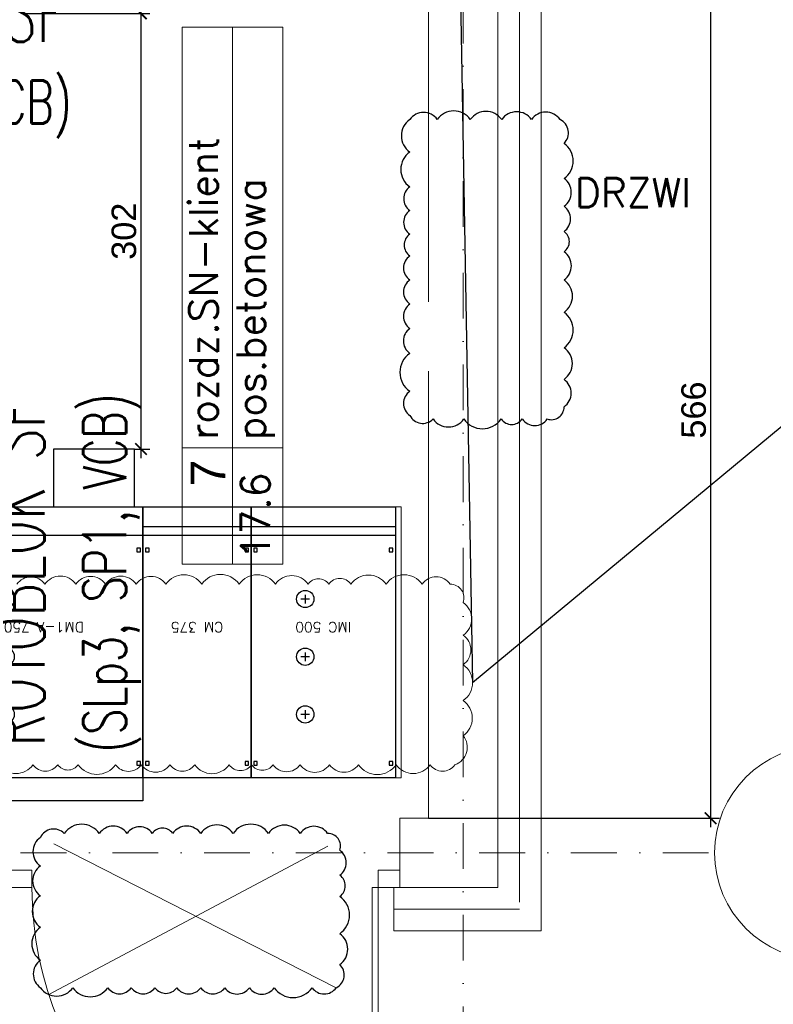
# Model space of a CAD drawing. Header units: centimetres. Extents: x -65174 to -19259, y -5437 to 35487.
# Tile 3 of 7: x -63743 to -63220, y 33384 to 34066. Entities that reach past the tile are written whole.
import ezdxf
from ezdxf import colors
from ezdxf.entities.mleader import LeaderData, LeaderLine
from ezdxf.enums import TextEntityAlignment as Align
from ezdxf.math import Vec2, Vec3

# ---------------------------------------------------------------- set-up
doc = ezdxf.new("R2010")
doc.units = ezdxf.units.CM
doc.header["$PDMODE"] = 35
doc.header["$PDSIZE"] = 0.1
doc.linetypes.add('DASHDOT', pattern=[25.4, 12.7, -6.35, 0, -6.35])
for name, color, linetype, lineweight in [('1A_Drzwi', 252, 'Continuous', 13), ('1A_Osie', 252, 'DASHDOT', 13), ('1A_Osie_opis', 252, 'Continuous', 13), ('1A_Wełna', 252, 'Continuous', 13), ('1A_Ściany_05', 252, 'Continuous', 13), ('1A_Ściany_40', 252, 'Continuous', 13), ('2DE_OBJ_SCHNEIDER-DEVICES', 7, 'Continuous', 25), ('___E_ST_urządzenia', 5, 'Continuous', 25), ('___x.Wymiarowanie', 90, 'Continuous', 13), ('AK_opis pomieszczeń', 7, 'Continuous', 13)]:
    doc.layers.add(name, color=color, linetype=linetype, lineweight=lineweight)
doc.layers.add('ELTECH_ST_urządzenia', color=5, linetype='Continuous')
doc.layers.add('MV_top_view', color=7, linetype='Continuous')
doc.styles.add('Arial', font='arial.ttf')
doc.styles.add('RomanS', font='romans.shx')
doc.styles.add('Schneider', font='romans.shx')
doc.styles.add('SIMPLEX', font='simplex.shx', dxfattribs={"width": 0.8, "height": 2})
doc.dimstyles.new('AEC Dimension - High Detail', dxfattribs={"dimtxt": 15, "dimasz": 0.08, "dimexe": 6.25, "dimexo": 0, "dimgap": 5, "dimtad": 1, "dimdec": 4, "dimrnd": 0.5, "dimzin": 12, "dimdsep": 46, "dimtxsty": 'RomanS', "dimblk": 'ARCHTICK', "dimcen": 0.125, "dimdle": 6.25, "dimazin": 0, "dimtfac": 1, "dimtdec": 4, "dimtix": 1, "dimtofl": 0, "dimtmove": 2, "dimatfit": 3, "dimldrblk": 'DOT', "dimfxl": 6.25, "dimtolj": 1, "dimtzin": 0, "dimarcsym": 0})

# ---------------------------------------------------------------- blocks, each defined once
blk = doc.blocks.new('A$C085B6FBB')
at = {"layer": '1A_Drzwi'}
for points in [[(-127.5, 144), (-125.5, 144), (-125.5, 24), (-127.5, 24)], [(-135, 24), (-127.5, 24), (-127.5, 18), (-135, 18)], [(-7.5, 24), (0, 24), (0, 18), (-7.5, 18)]]:
    blk.add_lwpolyline(points, close=True, dxfattribs=at)
blk.add_arc((-127.5, 24), 120, 0, 90, dxfattribs=at)
blk = doc.blocks.new('Rotoblok_SF')
at = {"layer": '___E_ST_urządzenia'}
for p, q in [((-95, 25), (0, 25)), ((0, -25), (-95, -25))]:
    blk.add_line(p, q, dxfattribs=at)
blk.add_lwpolyline([(-95, 75), (0, 75), (0, -75), (-95, -75)], close=True, dxfattribs=at)
at = {"layer": 'ELTECH_ST_urządzenia', "color": 1, "style": 'SIMPLEX'}
for s, height, width, p in [('ROTOBLOK SF', 20, 0.65, (22.89, 0)), ('(SLp3, SP1, VCB)', 15, 0.7, (53.7, 0))]:
    blk.add_text(s, height=height, rotation=90, dxfattribs=dict(at, width=width)).set_placement(p, align=Align.MIDDLE_CENTER)
blk = doc.blocks.new('_ArchTick')
at = {"color": 0, "linetype": 'ByBlock', "const_width": 15}
blk.add_lwpolyline([(-50, -50), (50, 50)], dxfattribs=at)
blk = doc.blocks.new('*D318')
at = {"layer": '___x.Wymiarowanie', "color": 0, "lineweight": -2, "ltscale": 5, "transparency": 16777216}
for p, q in [((-63263.89, 34085.01), (-63263.89, 33506.51)), ((-63459.46, 34078.76), (-63257.64, 34078.76)), ((-63459.46, 33512.76), (-63257.64, 33512.76))]:
    blk.add_line(p, q, dxfattribs=at)
at = {"layer": 'DEFPOINTS', "color": 0, "ltscale": 5, "transparency": 16777216}
for p in [(-63459.46, 34078.76), (-63459.46, 33512.76), (-63263.89, 33512.76)]:
    blk.add_point(p, dxfattribs=at)
at = {"layer": '___x.Wymiarowanie', "color": 0, "lineweight": -2, "ltscale": 5, "transparency": 16777216, "xscale": 0.08, "yscale": 0.08, "zscale": 0.08}
for p, rotation in [((-63263.89, 34078.76), 90), ((-63263.89, 33512.76), 270)]:
    blk.add_blockref('_ArchTick', p, dxfattribs=dict(at, rotation=rotation))
at = {"layer": '___x.Wymiarowanie', "color": 0, "ltscale": 5, "transparency": 16777216, "insert": (-63275.57, 33795.76), "char_height": 17, "attachment_point": 5, "rotation": 90, "style": 'Arial'}
blk.add_mtext('\\A1;566', dxfattribs=at)
blk = doc.blocks.new('_Dot')
at = {"color": 0, "linetype": 'ByBlock', "lineweight": -2}
blk.add_line((-0.5, 0), (-1, 0), dxfattribs=at)
at = {"color": 0, "linetype": 'ByBlock', "const_width": 0.5}
blk.add_lwpolyline([(-0.25, 0, 1), (0.25, 0, 1)], format="xyb", close=True, dxfattribs=at)
blk = doc.blocks.new('*D341')
at = {"layer": '___x.Wymiarowanie', "color": 0, "lineweight": -2, "ltscale": 5, "transparency": 16777216}
for p, q in [((-63658.92, 34077.01), (-63658.92, 33762.51)), ((-63740.46, 34070.76), (-63652.67, 34070.76)), ((-63663.46, 33768.76), (-63652.67, 33768.76))]:
    blk.add_line(p, q, dxfattribs=at)
at = {"layer": 'DEFPOINTS', "color": 0, "ltscale": 5, "transparency": 16777216}
for p in [(-63740.46, 34070.76), (-63663.46, 33768.76), (-63658.92, 33768.76)]:
    blk.add_point(p, dxfattribs=at)
at = {"layer": '___x.Wymiarowanie', "color": 0, "lineweight": -2, "ltscale": 5, "transparency": 16777216, "xscale": 0.08, "yscale": 0.08, "zscale": 0.08}
for p, rotation in [((-63658.92, 34070.76), 90), ((-63658.92, 33768.76), 270)]:
    blk.add_blockref('_ArchTick', p, dxfattribs=dict(at, rotation=rotation))
at = {"layer": '___x.Wymiarowanie', "color": 0, "ltscale": 5, "transparency": 16777216, "insert": (-63670.61, 33919.76), "char_height": 17, "attachment_point": 5, "rotation": 90, "style": 'Arial'}
blk.add_mtext('\\A1;302', dxfattribs=at)
blk = doc.blocks.new('2d_imc500_cok_se99_f08a4kw')
at = {"layer": 'MV_top_view', "color": 0, "linetype": 'ByBlock', "lineweight": 30}
blk.add_line((0, -796.15), (500, -796.15), dxfattribs=at)
at = {"layer": 'MV_top_view', "color": 253, "lineweight": 30}
blk.add_line((0, -826.15), (500, -826.15), dxfattribs=at)
at = {"layer": 'MV_top_view', "color": 0, "linetype": 'Continuous', "lineweight": 30, "ltscale": 160}
blk.add_lwpolyline([(0, 43.85), (500, 43.85), (500, -896.15), (0, -896.15)], close=True, dxfattribs=at)
at = {"layer": 'MV_top_view', "color": 253, "lineweight": 30}
for points in [[(21.15, 0), (8.85, 0), (8.85, -12.3), (21.15, -12.3)], [(491.15, 0), (478.85, 0), (478.85, -12.3), (491.15, -12.3)], [(21.15, -740), (8.85, -740), (8.85, -752.3), (21.15, -752.3)], [(491.15, -740), (478.85, -740), (478.85, -752.3), (491.15, -752.3)]]:
    blk.add_lwpolyline(points, close=True, dxfattribs=at)
at = {"layer": 'MV_top_view', "color": 253, "linetype": 'Continuous', "lineweight": 30, "ltscale": 10}
for points in [[(312.5, -191.15), (312.5, -161.15)], [(297.5, -176.15), (327.5, -176.15)], [(312.5, -391.15), (312.5, -361.15)], [(297.5, -376.15), (327.5, -376.15)], [(297.5, -576.15), (327.5, -576.15)], [(312.5, -591.15), (312.5, -561.15)]]:
    blk.add_lwpolyline(points, dxfattribs=at)
at = {"layer": 'MV_top_view', "color": 253, "linetype": 'Continuous', "lineweight": 30, "ltscale": 2}
for centre in [(312.5, -176.15), (312.5, -376.15), (312.5, -576.15)]:
    blk.add_circle(centre, 30, dxfattribs=at)
at = {"layer": 'MV_top_view', "color": 0, "linetype": 'ByBlock', "lineweight": -2, "style": 'Schneider', "flags": 8}
blk.add_attdef('IMC_500', text='', height=35, dxfattribs=at).set_placement((250, -496.15), align=Align.CENTER)
blk = doc.blocks.new('2d_cm375_cok_se79_1apx7d')
at = {"layer": 'MV_top_view', "color": 0, "lineweight": 30}
blk.add_line((0, -796.15), (375, -796.15), dxfattribs=at)
at = {"layer": 'MV_top_view', "color": 253, "lineweight": 30}
blk.add_line((0, -826.15), (375, -826.15), dxfattribs=at)
at = {"layer": 'MV_top_view', "color": 0, "linetype": 'ByBlock', "lineweight": 30, "ltscale": 160}
blk.add_lwpolyline([(0, 43.85), (375, 43.85), (375, -896.15), (0, -896.15)], close=True, dxfattribs=at)
at = {"layer": 'MV_top_view', "color": 253, "lineweight": 30}
for points in [[(21.15, 0), (8.85, 0), (8.85, -12.3), (21.15, -12.3)], [(366.15, 0), (353.85, 0), (353.85, -12.3), (366.15, -12.3)], [(21.15, -740), (8.85, -740), (8.85, -752.3), (21.15, -752.3)], [(366.15, -740), (353.85, -740), (353.85, -752.3), (366.15, -752.3)]]:
    blk.add_lwpolyline(points, close=True, dxfattribs=at)
at = {"layer": 'MV_top_view', "color": 0, "linetype": 'ByBlock', "lineweight": -2, "style": 'Schneider', "flags": 8}
blk.add_attdef('CM_375', text='', height=35, dxfattribs=at).set_placement((187.5, -496.15), align=Align.CENTER)
blk = doc.blocks.new('2d_dm1a750_cok_se95_527xd5')
at = {"layer": 'MV_top_view', "color": 0, "lineweight": 30}
for p, q in [((0, 43.8), (750, 43.8)), ((0, -796.2), (750, -796.2))]:
    blk.add_line(p, q, dxfattribs=at)
at = {"layer": 'MV_top_view', "color": 0, "linetype": 'Continuous', "lineweight": 30, "ltscale": 160}
blk.add_lwpolyline([(0, 123.8), (750, 123.8), (750, -896.1), (0, -896.1)], close=True, dxfattribs=at)
at = {"layer": 'MV_top_view', "color": 253, "lineweight": 30}
for points in [[(21.1, 0), (8.9, 0), (8.9, -12.3), (21.1, -12.3)], [(741.1, 0), (728.8, 0), (728.8, -12.3), (741.1, -12.3)], [(21.1, -740), (8.9, -740), (8.9, -752.3), (21.1, -752.3)], [(741.1, -740), (728.8, -740), (728.8, -752.3), (741.1, -752.3)]]:
    blk.add_lwpolyline(points, close=True, dxfattribs=at)
at = {"layer": 'MV_top_view', "color": 253, "linetype": 'Continuous', "lineweight": 30, "ltscale": 2}
for points in [[(475, -146.2), (525, -146.2)], [(475, -206.2), (525, -206.2)], [(475, -346.2), (525, -346.2)], [(475, -406.2), (525, -406.2)], [(475, -546.2), (525, -546.2)], [(475, -606.2), (525, -606.2)]]:
    blk.add_lwpolyline(points, dxfattribs=at)
at = {"layer": 'MV_top_view', "color": 253, "linetype": 'Continuous', "lineweight": 30, "ltscale": 10}
for points in [[(475, -191.2), (475, -161.2)], [(525, -191.2), (525, -161.2)], [(562.5, -191.2), (562.5, -161.2)], [(460, -176.2), (490, -176.2)], [(510, -176.2), (540, -176.2)], [(547.5, -176.2), (577.5, -176.2)], [(475, -391.2), (475, -361.2)], [(525, -391.2), (525, -361.2)], [(562.5, -391.2), (562.5, -361.2)], [(460, -376.2), (490, -376.2)], [(510, -376.2), (540, -376.2)], [(547.5, -376.2), (577.5, -376.2)], [(460, -576.2), (490, -576.2)], [(475, -591.2), (475, -561.2)], [(510, -576.2), (540, -576.2)], [(525, -591.2), (525, -561.2)], [(547.5, -576.2), (577.5, -576.2)], [(562.5, -591.2), (562.5, -561.2)]]:
    blk.add_lwpolyline(points, dxfattribs=at)
at = {"layer": 'MV_top_view', "color": 0, "linetype": 'Continuous', "ltscale": 160}
blk.add_lwpolyline([(30, -896.1), (30, -1096.1), (310, -1096.1), (310, -896.1)], dxfattribs=at)
at = {"layer": 'MV_top_view', "color": 253, "linetype": 'Continuous', "lineweight": 30, "ltscale": 2}
for centre in [(562.5, -176.2), (562.5, -376.2), (562.5, -576.2)]:
    blk.add_circle(centre, 30, dxfattribs=at)
at = {"layer": 'MV_top_view', "color": 253, "linetype": 'Continuous', "lineweight": 30}
for centre in [(475, -176.2), (475, -376.2), (475, -576.2)]:
    blk.add_arc(centre, 30, 90, 270, dxfattribs=at)
at = {"layer": 'MV_top_view', "color": 253, "linetype": 'Continuous', "lineweight": 30, "ltscale": 20}
for centre in [(525, -176.2), (525, -376.2), (525, -576.2)]:
    blk.add_arc(centre, 30, 270, 90, dxfattribs=at)
at = {"layer": 'MV_top_view', "color": 0, "linetype": 'ByBlock', "lineweight": -2, "style": 'Schneider', "flags": 8}
blk.add_attdef('DM1A_750', text='', height=35, dxfattribs=at).set_placement((344, -496.2), align=Align.CENTER)
blk = doc.blocks.new('2d_imc500_cok_pl_se105_zz3h01y')
at = {"lineweight": 0}
blk.add_lwpolyline([(0, 43.85), (-20, 43.85), (-20, -896.15), (0, -896.15)], close=True, dxfattribs=at)

msp = doc.modelspace()

# ---------------------------------------------------------------- linework, layer by layer
at = {"color": 30, "true_color": 0xf26722}
for points in [[(-63472.45295, 33997.17352, 0.52056705), (-63472.45295, 33974.67731, 0.52056705), (-63472.45295, 33950.48875, 0.52056705), (-63472.45295, 33934.1471, 0.52056705), (-63472.45295, 33917.70861, 0.52056705), (-63472.45295, 33902.64346, 0.52056705), (-63472.45295, 33885.97059, 0.52056705), (-63472.45295, 33869.29731, 0.52056705), (-63472.45295, 33852.28466, 0.52056705), (-63472.45295, 33835.08077, 0.52056705), (-63472.45295, 33808.77788, 0.52056705), (-63472.45295, 33792.02485, 0.52056705), (-63456.36426, 33789.5766, 0.52056705), (-63435.0367, 33789.5766, 0.52056705), (-63409.14399, 33789.5766, 0.52056705), (-63394.51423, 33789.5766, 0.52056705), (-63377.12397, 33789.5766, 0.52056705), (-63365.48852, 33797.99019, 0.52056705), (-63365.48852, 33817.00525, 0.52056705), (-63365.48852, 33839.01846, 0.52056705), (-63365.48852, 33863.51343, 0.52056705), (-63365.48852, 33885.97058, 0.52056705), (-63365.48852, 33905.47353, 0.52056705), (-63365.48852, 33919.57593, 0.52056705), (-63365.48852, 33937.06141, 0.52056705), (-63365.48852, 33956.33649, 0.52056705), (-63365.48852, 33980.64591, 0.52056705), (-63368.30598, 33997.17352, 0.52056705), (-63388.08564, 33997.17352, 0.52056705), (-63408.73365, 33997.17352, 0.52056705), (-63430.54177, 33997.17352, 0.52056705), (-63453.40054, 33997.17352, 0.52056705)], [(-63728.60782, 33395.26858, 0.52056705), (-63706.11161, 33395.26858, 0.52056705), (-63681.92305, 33395.26858, 0.52056705), (-63665.5814, 33395.26858, 0.52056705), (-63649.14291, 33395.26858, 0.52056705), (-63634.07776, 33395.26858, 0.52056705), (-63617.40488, 33395.26858, 0.52056705), (-63600.73161, 33395.26858, 0.52056705), (-63583.71896, 33395.26858, 0.52056705), (-63566.51507, 33395.26858, 0.52056705), (-63540.21218, 33395.26858, 0.52056705), (-63523.45915, 33395.26858, 0.52056705), (-63521.0109, 33411.35727, 0.52056705), (-63521.0109, 33432.68483, 0.52056705), (-63521.0109, 33458.57754, 0.52056705), (-63521.0109, 33473.2073, 0.52056705), (-63521.0109, 33490.59756, 0.52056705), (-63529.42449, 33502.23301, 0.52056705), (-63548.43955, 33502.23301, 0.52056705), (-63570.45276, 33502.23301, 0.52056705), (-63594.94773, 33502.23301, 0.52056705), (-63617.40487, 33502.23301, 0.52056705), (-63636.90783, 33502.23301, 0.52056705), (-63651.01023, 33502.23301, 0.52056705), (-63668.49571, 33502.23301, 0.52056705), (-63687.77079, 33502.23301, 0.52056705), (-63712.08021, 33502.23301, 0.52056705), (-63728.60782, 33499.41555, 0.52056705), (-63728.60782, 33479.63589, 0.52056705), (-63728.60782, 33458.98788, 0.52056705), (-63728.60782, 33437.17976, 0.52056705), (-63728.60782, 33414.32099, 0.52056705)]]:
    msp.add_lwpolyline(points, format="xyb", close=True, dxfattribs=at)
at = {"layer": '1A_Osie', "ltscale": 2.5}
msp.add_line((-64251.09121, 33488.75764), (-63261.12232, 33488.75764), dxfattribs=at)
msp.add_lwpolyline([(-63435.46261, 34526.95416), (-63435.46261, 33135.91948)], dxfattribs=at)
at = {"layer": '1A_Osie_opis'}
msp.add_circle((-63186.91932, 33488.75764), 74.203, dxfattribs=at)
at = {"layer": '1A_Wełna', "ltscale": 0.4}
for points in [[(-63396.46261, 33454.59551), (-63396.46261, 34136.75764)], [(-63483.46261, 33449.75764), (-63396.46261, 33449.75764)]]:
    msp.add_lwpolyline(points, dxfattribs=at)
at = {"layer": '1A_Ściany_05'}
msp.add_lwpolyline([(-63479.46261, 33464.75764), (-63411.46261, 33464.75764), (-63411.46261, 34136.75764)], dxfattribs=at)
at = {"layer": '1A_Ściany_40'}
for points in [[(-63483.46261, 33434.75764), (-63381.46261, 33434.75764), (-63381.46261, 34136.75764)], [(-63459.46261, 34136.75764), (-63459.46261, 33870.75764)], [(-63459.46261, 33822.75764), (-63459.46261, 33512.75764)], [(-63483.46261, 33434.75764), (-63483.46261, 33464.75764), (-63479.46261, 33464.75764), (-63479.46261, 33512.75764)], [(-63479.46261, 33512.75764), (-63459.46261, 33512.75764)]]:
    msp.add_lwpolyline(points, dxfattribs=at)
at = {"layer": '___x.Wymiarowanie', "color": 30, "true_color": 0xf26722}
for p, q in [((-63529.2913, 33493.46966), (-63722.6813, 33390.4863)), ((-63523.45915, 33395.26858), (-63719.35761, 33495.0379))]:
    msp.add_line(p, q, dxfattribs=at)
msp.add_lwpolyline([(-63757.24239, 33549.85794, 0.52056705), (-63733.73907, 33549.85794, 0.52056705), (-63716.62713, 33549.85794, 0.52056705), (-63702.38516, 33549.85794, 0.52056705), (-63676.50913, 33549.85794, 0.52056705), (-63658.62284, 33549.85794, 0.52056705), (-63638.785, 33549.85794, 0.52056705), (-63621.57134, 33549.85794, 0.52056705), (-63597.71848, 33549.85794, 0.52056705), (-63582.11986, 33549.85794, 0.52056705), (-63567.3021, 33549.85794, 0.52056705), (-63548.52142, 33549.85794, 0.52056705), (-63528.1375, 33549.85794, 0.52056705), (-63508.0966, 33549.85794, 0.52056705), (-63481.9162, 33549.85794, 0.52056705), (-63458.34411, 33549.85794, 0.52056705), (-63441.12719, 33549.85794, 0.52056705), (-63435.46261, 33569.93755, 0.52056705), (-63435.46261, 33594.28522, 0.52056705), (-63435.46261, 33619.21965, 0.52056705), (-63435.46261, 33639.67967, 0.52056705), (-63435.46261, 33662.27069, 0.52056705), (-63444.38394, 33675.0586, 0.52056705), (-63463.96991, 33675.0586, 0.52056705), (-63488.93771, 33675.0586, 0.52056705), (-63513.27032, 33675.0586, 0.52056705), (-63528.67403, 33675.0586, 0.52056705), (-63542.94245, 33675.0586, 0.52056705), (-63565.64945, 33675.0586, 0.52056705), (-63590.80239, 33675.0586, 0.52056705), (-63616.76225, 33675.0586, 0.52056705), (-63641.58967, 33675.0586, 0.52056705), (-63662.1152, 33675.0586, 0.52056705), (-63683.47775, 33675.0586, 0.52056705), (-63704.02159, 33675.0586, 0.52056705), (-63725.47895, 33675.0586, 0.52056705), (-63744.88547, 33675.0586, 0.52056705)], format="xyb", dxfattribs=at)
at = {"layer": 'AK_opis pomieszczeń'}
for p, q in [((-63595.43141, 33688.81674), (-63595.43141, 34061.18028)), ((-63630.34458, 33769.49335), (-63560.51824, 33769.49335))]:
    msp.add_line(p, q, dxfattribs=at)
msp.add_lwpolyline([(-63560.51824, 33688.81674), (-63560.51824, 34061.18028), (-63630.34458, 34061.18028), (-63630.34458, 33688.81674)], close=True, dxfattribs=at)

# ---------------------------------------------------------------- block references
at = {"xscale": 2, "yscale": 2, "zscale": 2, "rotation": 180}
msp.add_blockref('A$C085B6FBB', (-63749.46261, 33512.75764), dxfattribs=at)
at = {"layer": '2DE_OBJ_SCHNEIDER-DEVICES', "xscale": 0.2, "yscale": 0.2, "zscale": 0.2, "rotation": 180}
for name, p, values in [('2d_dm1a750_cok_se95_527xd5', (-63657.46303, 33549.5219), {'DM1A_750': 'DM1-A 750'}), ('2d_cm375_cok_se79_1apx7d', (-63582.46303, 33549.5219), {'CM_375': 'CM 375'}), ('2d_imc500_cok_se99_f08a4kw', (-63482.46303, 33549.5219), {'IMC_500': 'IMC 500'})]:
    msp.add_blockref(name, p, dxfattribs=at).add_auto_attribs(values)
msp.add_blockref('2d_imc500_cok_pl_se105_zz3h01y', (-63482.46303, 33549.52765), dxfattribs=at)
at = {"layer": '___E_ST_urządzenia', "xscale": 2, "yscale": 2, "zscale": 2, "rotation": 270}
msp.add_blockref('Rotoblok_SF', (-63831.46261, 34116.75764), dxfattribs=at)
at = {"layer": '___E_ST_urządzenia', "xscale": 2, "yscale": 2, "zscale": 2}
msp.add_blockref('Rotoblok_SF', (-63791.46261, 33682.75764), dxfattribs=at)

# ---------------------------------------------------------------- texts
at = {"layer": 'AK_opis pomieszczeń', "attachment_point": 1, "rotation": 90}
for s, insert, char_height, width in [('{\\Fromans|c238;rozdz.SN-klient}', (-63625.47915, 33775.16141), 20, 592.3170951), ('{\\Fromans|c238;pos.betonowa}', (-63592.66948, 33774.88874), 20, 543.8780432), ('{\\fArial|b0|i0|c238|p34;7}', (-63624.44483, 33742.7026), 24, 77.1060745), ('{\\Fromans|c238;17.6}', (-63589.53166, 33692.38727), 20, 77.1060745)]:
    msp.add_mtext(s, dxfattribs=dict(at, insert=insert, char_height=char_height, width=width))
at = {"layer": 'AK_opis pomieszczeń', "color": 30, "true_color": 0xf26722, "insert": (-63357.93174, 33956.43008), "char_height": 20, "width": 101.152381, "attachment_point": 1}
msp.add_mtext('{\\Fromans|c238;DRZWI}', dxfattribs=at)

# ---------------------------------------------------------------- dimensions: what is measured, and where the dimension line sits
at = {"layer": '___x.Wymiarowanie', "ltscale": 5}
dim = msp.add_linear_dim(base=(-63263.89041, 33512.75764), p1=(-63459.46261, 34078.75764), p2=(-63459.46261, 33512.75764), angle=90, dimstyle='AEC Dimension - High Detail', override={"dimtxt": 17, "dimgap": 3, "dimtxsty": 'Arial'}, dxfattribs=at)
dim.commit()
dim.dimension.update_dxf_attribs({"geometry": '*D318', "text_midpoint": (-63275.57016, 33795.75764)})
at = {"layer": '___x.Wymiarowanie', "color": 3, "ltscale": 5}
dim = msp.add_linear_dim(base=(-63658.92364, 33768.75764), p1=(-63740.46261, 34070.75764), p2=(-63663.46303, 33768.75764), angle=90, dimstyle='AEC Dimension - High Detail', override={"dimtxt": 17, "dimgap": 3, "dimtxsty": 'Arial'}, dxfattribs=at)
dim.commit()
dim.dimension.update_dxf_attribs({"geometry": '*D341', "text_midpoint": (-63670.60918, 33919.75764)})

# ---------------------------------------------------------------- leaders
at = {"layer": '___x.Wymiarowanie', "color": 30, "true_color": 0xf26722}
ml = msp.add_multileader_mtext('Standard', dxfattribs=at)
ml.set_content('KANAŁ KABLOWY POD ROZDZIELNICE SN', color=(242, 103, 34))
ml.set_leader_properties()
ml.build(insert=Vec2(0, 0))
ml.multileader.update_dxf_attribs({"text_right_attachment_type": 6, "dogleg_length": 0.36, "arrow_head_size": 8})
ctx = ml.context
ctx.base_point, ctx.char_height, ctx.arrow_head_size, ctx.landing_gap_size, ctx.plane_origin = Vec3(-63162.17976, 33827.57983), 20, 8, 4, Vec3(-63438.66889, 34157.30443)
ctx.right_attachment = 6
notes = []
notes.append((ctx, [(0, (1, 1, 0), (-63162.89976, 33827.57983), (1, 0), 0.72, [(1, [(-63438.66889, 34157.30443), (-63428.97259, 33606.75244)], 0, [])])]))
ctx.mtext.insert, ctx.mtext.flow_direction = Vec3(-63158.17976, 33837.57983), 5
for ctx, leaders in notes:
    for number, flags, end, landing, length, lines in leaders:
        leader = LeaderData()
        leader.index, (leader.has_last_leader_line, leader.has_dogleg_vector, leader.attachment_direction) = number, flags
        leader.last_leader_point, leader.dogleg_vector, leader.dogleg_length = Vec3(end), Vec3(landing), length
        for number, points, colour, breaks in lines:
            line = LeaderLine()
            line.index, line.vertices, line.color, line.breaks = number, Vec3.list(points), colors.encode_raw_color(colour), breaks
            leader.lines.append(line)
        ctx.leaders.append(leader)

doc.saveas('drawing.dxf')
